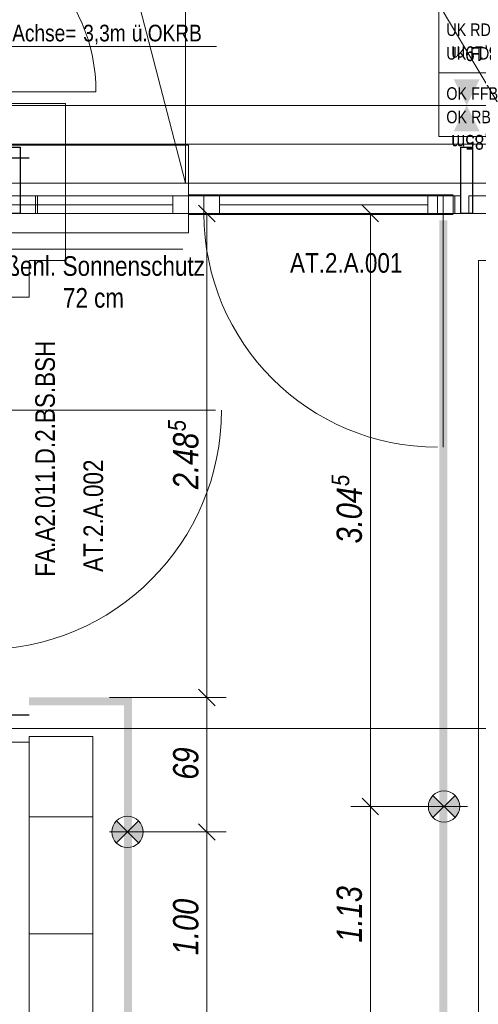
# Model space of a CAD drawing. Extents: x -634 to 300, y 62 to 1102.
# Tile 36 of 125: x -476 to -429, y 513 to 614. Entities that reach past the tile are written whole.
import ezdxf
from ezdxf.lldxf.tags import DXFTag

# ---------------------------------------------------------------- set-up
doc = ezdxf.new("R2010")
doc.units = 0
doc.layers.get('0').update_dxf_attribs({"lineweight": 13})
for name, color, linetype, lineweight, true_color in [('00_ E_ST_Handlaufleuchte', 7, 'Continuous', 13, 0xb2b200), ('00_E_ST_Handlaufleuchte_Bem', 7, 'Continuous', 5, 0x7d7d00), ('00_E_ST_Handlaufleuchte_Kabel', 3, 'Continuous', 18, 0x00ff00), ('00_E_ST_Handlaufleuchte–Handlauf-Position', 7, 'Continuous', 5, 0x0000b2), ('30 -33 Aussenwände- 7 Fassade_ Elemente', 7, 'Continuous', 9, 0x00aacc), ('30 -34 Innenwände- 11 Durchbruch', 4, 'Continuous', 9, 0x00ffff), ('30 -34 Innenwände- 4 Türen_Fenster', 9, 'Continuous', 15, 0x808080), ('30 -35 Decken- 1 Konstruktion-Träger- Stahlbeton', 7, 'Continuous', 13, 0x33aa00), ('60- 61 allgemeine Ausstattung- 4 Terrassen', 9, 'Continuous', 9, 0x808080), ('70 -72 Beschriftung- 1 Beschriftung allgemein', 7, 'Continuous', 9, 0xff6633), ('70 -75 Raumstempel- 1 Raumstempel-A06CPVZWL0', 1, 'Continuous', 50, 0xff0000), ('70 -76 Bemaßung- 2 Allgemein', 9, 'Continuous', 5, 0x808080)]:
    doc.layers.add(name, color=color, linetype=linetype, lineweight=lineweight, true_color=true_color)
doc.layers.add('30 -33 Aussenwände- 8 Sonnenschutz', color=7, linetype='Continuous', lineweight=9)
doc.layers.add('70 -71 Achsen- 1 Gebäudeachsen', color=7, linetype='STRICHPUNKT2-A06CPW00L0', lineweight=18)
doc.styles.get("Standard").update_dxf_attribs({"font": 'ARIALN.TTF'})
tags = doc.linetypes.add('grob-A06CPVZVL0', pattern=[14, 3, -8, 3]).pattern_tags.tags
tags[8:9] = [DXFTag(74, 4), DXFTag(75, 0), DXFTag(340, '0'), DXFTag(46, 0.0), DXFTag(50, 0.0), DXFTag(44, 0.0), DXFTag(45, 0.0)]
tags[6:7] = [DXFTag(74, 4), DXFTag(75, 0), DXFTag(340, '0'), DXFTag(46, 0.0), DXFTag(50, 0.0), DXFTag(44, 0.0), DXFTag(45, 0.0)]
tags[4:5] = [DXFTag(74, 4), DXFTag(75, 0), DXFTag(340, '0'), DXFTag(46, 0.0), DXFTag(50, 0.0), DXFTag(44, 0.0), DXFTag(45, 0.0)]
tags = doc.linetypes.add('STRICHPUNKT2-A06CPW00L0', pattern=[12.7, 6.35, -3.175, 0, -3.175]).pattern_tags.tags
tags[10:11] = [DXFTag(74, 4), DXFTag(75, 0), DXFTag(340, '0'), DXFTag(46, 0.0), DXFTag(50, 0.0), DXFTag(44, 0.0), DXFTag(45, 0.0)]
tags[8:9] = [DXFTag(74, 4), DXFTag(75, 0), DXFTag(340, '0'), DXFTag(46, 0.0), DXFTag(50, 0.0), DXFTag(44, 0.0), DXFTag(45, 0.0)]
tags[6:7] = [DXFTag(74, 4), DXFTag(75, 0), DXFTag(340, '0'), DXFTag(46, 0.0), DXFTag(50, 0.0), DXFTag(44, 0.0), DXFTag(45, 0.0)]
tags[4:5] = [DXFTag(74, 4), DXFTag(75, 0), DXFTag(340, '0'), DXFTag(46, 0.0), DXFTag(50, 0.0), DXFTag(44, 0.0), DXFTag(45, 0.0)]

# ---------------------------------------------------------------- blocks, each defined once
blk = doc.blocks.new('Referenz-A06CPW02L0')
at = {"layer": '30 -33 Aussenwände- 7 Fassade_ Elemente', "color": 0, "linetype": 'Continuous', "ltscale": 0.13}
for p, q in [((-471.35, 605.08), (-491.23, 605.08)), ((-471.35, 588.94), (-471.35, 605.08)), ((-475.99, 593.78), (-475.99, 595.58)), ((-475.99, 595.58), (-471.35, 595.58)), ((-474.23, 595.58), (-458.73, 595.58)), ((-474.23, 593.78), (-474.23, 595.58)), ((-458.73, 595.58), (-457.13, 595.58)), ((-458.73, 593.78), (-458.73, 595.58)), ((-457.13, 595.58), (-433.13, 595.58)), ((-457.13, 593.78), (-457.13, 595.58)), ((-457.13, 595.58), (-457.13, 593.78)), ((-433.13, 595.58), (-433.13, 593.78)), ((-433.13, 595.58), (-431.53, 595.58)), ((-433.13, 593.78), (-433.13, 595.58)), ((-431.53, 595.58), (-431.53, 593.78)), ((-471.35, 593.78), (-475.99, 593.78)), ((-458.73, 593.78), (-474.23, 593.78)), ((-457.13, 593.78), (-458.73, 593.78)), ((-433.13, 593.78), (-457.13, 593.78)), ((-431.53, 593.78), (-433.13, 593.78)), ((-475.09, 585.2), (-475.09, 588.94)), ((-475.09, 588.94), (-471.35, 588.94)), ((-491.23, 585.2), (-475.09, 585.2)), ((-475.09, 539.48), (-479.93, 539.48)), ((-475.09, 377.28), (-475.09, 539.48))]:
    blk.add_line(p, q, dxfattribs=at)
at = {"layer": '30 -33 Aussenwände- 7 Fassade_ Elemente', "color": 0}
for p, q in [((-458.73, 600.78), (-479.93, 600.78)), ((-458.73, 595.58), (-458.73, 600.78)), ((-478.33, 595.58), (-460.33, 595.58)), ((-460.33, 595.58), (-460.33, 593.78)), ((-460.33, 595.58), (-458.73, 595.58)), ((-458.73, 595.58), (-458.73, 593.78)), ((-478.33, 594.68), (-460.33, 594.68)), ((-460.33, 593.78), (-478.33, 593.78)), ((-458.73, 593.78), (-460.33, 593.78)), ((-458.73, 593.78), (-458.73, 591.78)), ((-458.73, 591.78), (-479.93, 591.78))]:
    blk.add_line(p, q, dxfattribs=at)
at = {"layer": '30 -33 Aussenwände- 7 Fassade_ Elemente', "color": 0, "linetype": 'Continuous', "lineweight": 25, "ltscale": 0.25}
for p, q in [((-477.23, 600.58), (-476.03, 600.58)), ((-476.03, 600.58), (-476.03, 593.78)), ((-430.73, 600.58), (-429.53, 600.58)), ((-430.73, 593.78), (-430.73, 600.58)), ((-429.53, 600.58), (-429.53, 593.78)), ((-479.93, 599.48), (-475.09, 599.48)), ((-476.03, 593.78), (-477.23, 593.78)), ((-429.53, 593.78), (-430.73, 593.78)), ((-479.93, 542.28), (-475.09, 542.28))]:
    blk.add_line(p, q, dxfattribs=at)
at = {"layer": '30 -33 Aussenwände- 7 Fassade_ Elemente', "color": 0, "linetype": 'Continuous', "lineweight": 18, "ltscale": 0.18}
for p, q in [((-476.03, 595.58), (-474.23, 595.58)), ((-476.03, 593.78), (-476.03, 595.58)), ((-476.03, 593.78), (-476.03, 595.58)), ((-476.03, 595.58), (-474.43, 595.58)), ((-474.43, 595.58), (-474.43, 593.78)), ((-474.23, 595.58), (-474.23, 593.78)), ((-460.33, 595.58), (-458.73, 595.58)), ((-460.33, 593.78), (-460.33, 595.58)), ((-458.73, 595.58), (-431.33, 595.58)), ((-458.73, 593.78), (-458.73, 595.58)), ((-458.73, 595.58), (-457.13, 595.58)), ((-458.73, 593.78), (-458.73, 595.58)), ((-458.73, 595.58), (-458.73, 593.78)), ((-457.13, 595.58), (-457.13, 593.78)), ((-457.13, 595.58), (-455.53, 595.58)), ((-457.13, 593.78), (-457.13, 595.58)), ((-455.53, 595.58), (-455.53, 593.78)), ((-434.13, 595.58), (-432.53, 595.58)), ((-434.13, 593.78), (-434.13, 595.58)), ((-432.53, 595.58), (-432.53, 593.78)), ((-432.53, 595.58), (-430.73, 595.58)), ((-432.53, 593.78), (-432.53, 595.58)), ((-431.33, 595.58), (-431.33, 593.78)), ((-430.73, 595.58), (-430.73, 593.78)), ((-429.91, 595.58), (-428.11, 595.58)), ((-429.91, 593.78), (-429.91, 595.58)), ((-471.35, 594.68), (-474.39, 594.68)), ((-474.23, 594.68), (-460.33, 594.68)), ((-434.13, 594.68), (-455.53, 594.68)), ((-474.23, 593.78), (-476.03, 593.78)), ((-474.43, 593.78), (-476.03, 593.78)), ((-458.73, 593.78), (-460.33, 593.78)), ((-431.33, 593.78), (-458.73, 593.78)), ((-457.13, 593.78), (-458.73, 593.78)), ((-455.53, 593.78), (-457.13, 593.78)), ((-432.53, 593.78), (-434.13, 593.78)), ((-430.73, 593.78), (-432.53, 593.78)), ((-428.11, 593.78), (-429.91, 593.78))]:
    blk.add_line(p, q, dxfattribs=at)
at = {"layer": '30 -33 Aussenwände- 7 Fassade_ Elemente', "color": 0, "linetype": 'grob-A06CPVZVL0', "ltscale": 0.13}
for p, q in [((-458.73, 595.68), (-431.53, 595.68)), ((-458.73, 593.68), (-431.53, 593.68)), ((-433.13, 593.78), (-457.13, 593.78)), ((-432.53, 569.78), (-432.53, 593.78)), ((-323.03, 588.94), (-428.93, 588.94)), ((-428.93, 588.94), (-428.93, 510.28)), ((-428.93, 588.94), (-428.93, 371.88)), ((-455.93, 573.58), (-479.93, 573.58)), ((-468.53, 540.08), (-475.09, 540.08)), ((-468.53, 510.28), (-468.53, 540.08))]:
    blk.add_line(p, q, dxfattribs=at)
for centre, major_axis in [((-433.13, 593.78), (-24, 0)), ((-479.93, 573.58), (0, -24.6))]:
    blk.add_ellipse(centre, major_axis=major_axis, ratio=1, start_param=0, end_param=1.570796, dxfattribs=at)
at = {"layer": '30 -33 Aussenwände- 8 Sonnenschutz', "color": 0, "linetype": 'Continuous', "ltscale": 0.13}
blk.add_line((-459.29, 590.13), (-478.53, 590.13), dxfattribs=at)
at = {"layer": '30 -34 Innenwände- 11 Durchbruch', "color": 0, "linetype": 'Continuous', "ltscale": 0.13}
blk.add_line((-476.9, 610.92), (-455.83, 610.92), dxfattribs=at)
at = {"layer": '30 -34 Innenwände- 4 Türen_Fenster', "color": 0, "linetype": 'grob-A06CPVZVL0', "ltscale": 0.15}
blk.add_line((-486.23, 606.28), (-468.23, 606.28), dxfattribs=at)
blk.add_ellipse((-486.23, 606.28), major_axis=(18, 0), ratio=1, start_param=0, end_param=1.570796, dxfattribs=at)
at = {"layer": '30 -35 Decken- 1 Konstruktion-Träger- Stahlbeton', "color": 0, "linetype": 'grob-A06CPVZVL0', "lineweight": -2, "ltscale": 0.13}
for p, q in [((-483.03, 604.88), (3.97, 604.88)), ((-483.03, 596.88), (3.97, 596.88))]:
    blk.add_line(p, q, dxfattribs=at)
at = {"layer": '60- 61 allgemeine Ausstattung- 4 Terrassen', "color": 0}
for p, q in [((-468.53, 540.08), (-475.09, 540.08)), ((-475.09, 540.08), (-475.09, 377.28)), ((-468.53, 364.28), (-468.53, 540.08)), ((-475.09, 531.82), (-468.53, 531.82)), ((-475.09, 519.82), (-468.53, 519.82))]:
    blk.add_line(p, q, dxfattribs=at)
at = {"layer": '60- 61 allgemeine Ausstattung- 4 Terrassen', "color": 0, "linetype": 'grob-A06CPVZVL0', "ltscale": 0.13}
for p, q in [((-468.53, 540.08), (-475.09, 540.08)), ((-468.53, 510.28), (-468.53, 540.08))]:
    blk.add_line(p, q, dxfattribs=at)
at = {"layer": '70 -71 Achsen- 1 Gebäudeachsen', "color": 0, "linetype": 'STRICHPUNKT2-A06CPW00L0', "ltscale": 0.18}
for p, q in [((-554.53, 600.88), (92.91, 600.88)), ((-554.53, 540.88), (92.91, 540.88))]:
    blk.add_line(p, q, dxfattribs=at)
at = {"layer": '70 -72 Beschriftung- 1 Beschriftung allgemein', "color": 0, "linetype": 'grob-A06CPVZVL0', "ltscale": 0.13}
for p, q in [((-459.03, 596.88), (-491.03, 720.88)), ((-422.03, 596.88), (-459.03, 658.88)), ((-459.03, 596.88), (-459.03, 637.18))]:
    blk.add_line(p, q, dxfattribs=at)
at = {"layer": '70 -72 Beschriftung- 1 Beschriftung allgemein', "color": 0, "linetype": 'Continuous', "ltscale": 0.13}
blk.add_line((-430.13, 593.78), (-380.13, 593.78), dxfattribs=at)
at = {"layer": '70 -75 Raumstempel- 1 Raumstempel-A06CPVZWL0', "color": 0, "lineweight": 9}
for p, q in [((-432.98, 627.83), (-432.98, 601.69)), ((-432.98, 608.22), (-411.26, 608.22)), ((-396.66, 601.69), (-432.98, 601.69))]:
    blk.add_line(p, q, dxfattribs=at)
at = {"layer": '70 -76 Bemaßung- 2 Allgemein', "color": 0, "lineweight": 0}
for points in [[(-431.47, 607.55), (-430.13, 604.88), (-428.79, 607.55)], [(-431.47, 602.21), (-430.13, 604.88), (-428.79, 602.21)]]:
    blk.add_solid(points, dxfattribs=at)
at = {"layer": '30 -33 Aussenwände- 8 Sonnenschutz', "color": 0, "linetype": 'Continuous', "ltscale": 0.13, "char_height": 2.0138, "attachment_point": 1}
for s, insert in [('{\\fArial Narrow;außenl.}', (-480.01, 589.39)), ('{\\fArial Narrow;Sonnenschutz}', (-471.65, 589.39)), ('{\\fArial Narrow;72}', (-471.61, 586.12)), ('{\\fArial Narrow;cm}', (-468.42, 586.12))]:
    blk.add_mtext(s, dxfattribs=dict(at, insert=insert))
at = {"layer": '30 -34 Innenwände- 11 Durchbruch', "color": 0, "linetype": 'ByBlock', "ltscale": 0.13, "char_height": 1.7117, "attachment_point": 1}
for s, insert in [('{\\fArial Narrow;Achse=}', (-476.83, 613.16)), ('{\\fArial Narrow;3,3m}', (-469.53, 613.16)), ('{\\fArial Narrow;ü.OKRB}', (-464.54, 613.16))]:
    blk.add_mtext(s, dxfattribs=dict(at, insert=insert))
at = {"layer": '70 -72 Beschriftung- 1 Beschriftung allgemein', "color": 0, "linetype": 'Continuous', "ltscale": 0.13, "insert": (-448.28, 589.71), "char_height": 2.0138, "attachment_point": 1}
blk.add_mtext('{\\fArial Narrow;AT.2.A.001}', dxfattribs=at)
at = {"layer": '70 -72 Beschriftung- 1 Beschriftung allgemein', "color": 0, "linetype": 'Continuous', "ltscale": 0.13, "char_height": 2.0138, "attachment_point": 1, "rotation": 90}
for s, insert in [('{\\fArial Narrow;FA.A2.011.D.2.BS.BSH}', (-474.46, 556.48)), ('{\\fArial Narrow;AT.2.A.002}', (-469.51, 556.97))]:
    blk.add_mtext(s, dxfattribs=dict(at, insert=insert))
at = {"layer": '70 -75 Raumstempel- 1 Raumstempel-A06CPVZWL0', "color": 0, "linetype": 'Continuous', "ltscale": 0.5, "char_height": 1.2838, "attachment_point": 1, "rotation": 0}
for s, insert in [('{\\fArial Narrow;UK RD}', (-432.22, 613.29)), ('{\\fArial Narrow;UK FD}', (-432.22, 610.86)), ('{\\fArial Narrow;OK FFB}', (-432.22, 606.74)), ('{\\fArial Narrow;OK RB}', (-432.22, 604.33))]:
    blk.add_mtext(s, dxfattribs=dict(at, insert=insert))
at = {"layer": '70 -76 Bemaßung- 2 Allgemein', "color": 0, "linetype": 'Continuous', "ltscale": 0.13, "char_height": 1.5103, "attachment_point": 1, "rotation": 180}
for s, insert in [('{\\fArial Narrow;UK RD +12,24m/3,19m}', (-413.78, 609.43)), ('{\\fArial Narrow;UK UZ +11,90m/2,85m}', (-413.97, 600.33))]:
    blk.add_mtext(s, dxfattribs=dict(at, insert=insert))
blk = doc.blocks.new('Blockreferenz-A06CPW0GL0')
at = {"lineweight": -2}
for points in [[(-466.13, 531.41), (-464.99, 530.27), (-466.13, 529.14), (-466.39, 529.47), (-466.55, 529.86), (-466.6, 530.27), (-466.55, 530.69), (-466.39, 531.08)], [(-464.99, 530.27), (-463.86, 531.41), (-463.6, 531.08), (-463.44, 530.69), (-463.39, 530.27), (-463.44, 529.86), (-463.6, 529.47), (-463.86, 529.14)]]:
    blk.add_hatch(color=0, dxfattribs=at).paths.add_polyline_path(points)
at = {"color": 0, "lineweight": -2}
for p, q in [((-466.13, 529.14), (-463.86, 531.41)), ((-466.13, 531.41), (-463.86, 529.14))]:
    blk.add_line(p, q, dxfattribs=at)
blk.add_circle((-464.99, 530.27), 1.61, dxfattribs=at)
blk = doc.blocks.new('Blockreferenz-A06CPW0ML0')
at = {"lineweight": -2}
for points in [[(-433.6, 534.02), (-432.46, 532.88), (-433.6, 531.75), (-433.85, 532.08), (-434.01, 532.47), (-434.07, 532.88), (-434.01, 533.3), (-433.85, 533.69)], [(-432.46, 532.88), (-431.32, 534.02), (-431.07, 533.69), (-430.91, 533.3), (-430.85, 532.88), (-430.91, 532.47), (-431.07, 532.08), (-431.32, 531.75)]]:
    blk.add_hatch(color=0, dxfattribs=at).paths.add_polyline_path(points)
at = {"color": 0, "lineweight": -2}
for p, q in [((-433.6, 531.75), (-431.32, 534.02)), ((-433.6, 534.02), (-431.32, 531.75))]:
    blk.add_line(p, q, dxfattribs=at)
blk.add_circle((-432.46, 532.88), 1.61, dxfattribs=at)
blk = doc.blocks.new('Polygon-A06CPW1EL0')
at = {"color": 0, "linetype": 'ByBlock', "lineweight": -2, "ltscale": 0.13}
blk.add_solid([(-432.13, 364.28), (-432.93, 364.28), (-432.13, 593.08), (-432.93, 593.08)], dxfattribs=at)
blk = doc.blocks.new('Polygon-A06CPW1GL0')
at = {"linetype": 'ByBlock', "lineweight": -2, "ltscale": 0.13}
blk.add_hatch(color=0, dxfattribs=at).paths.add_polyline_path([(-465.33, 364.28), (-465.33, 543.28), (-475.09, 543.28), (-475.09, 544.08), (-464.53, 544.08), (-464.53, 364.28)])
blk = doc.blocks.new('Maß-A06CPW1SL0')
at = {"color": 0, "linetype": 'ByBlock', "lineweight": -2, "ltscale": 0.13}
for p, q in [((-457.68, 531.12), (-455.98, 529.42)), ((-454.83, 530.27), (-466.83, 530.27)), ((-456.83, 510.28), (-456.83, 530.27)), ((-457.68, 511.13), (-455.98, 509.43)), ((-454.83, 510.28), (-466.83, 510.28))]:
    blk.add_line(p, q, dxfattribs=at)
at = {"color": 0, "linetype": 'ByBlock', "lineweight": -2, "ltscale": 0.13, "insert": (-460.3, 517.61), "char_height": 2.6, "attachment_point": 1, "rotation": 90}
blk.add_mtext('{\\fArial Narrow|b0|i1;1.00}', dxfattribs=at)
blk = doc.blocks.new('Maß-A06CPW1UL0')
at = {"color": 0, "linetype": 'ByBlock', "lineweight": -2, "ltscale": 0.13}
for p, q in [((-454.83, 544.08), (-466.83, 544.08)), ((-457.68, 544.93), (-455.98, 543.23)), ((-456.83, 530.27), (-456.83, 544.08)), ((-457.68, 531.12), (-455.98, 529.42)), ((-454.83, 530.27), (-466.83, 530.27))]:
    blk.add_line(p, q, dxfattribs=at)
at = {"color": 0, "linetype": 'ByBlock', "lineweight": -2, "ltscale": 0.13, "insert": (-460.3, 535.64), "char_height": 2.6, "attachment_point": 1, "rotation": 90}
blk.add_mtext('{\\fArial Narrow|b0|i1;69}', dxfattribs=at)
blk = doc.blocks.new('Maß-A06CPW20L0')
at = {"color": 0, "linetype": 'ByBlock', "lineweight": -2, "ltscale": 0.13}
for p, q in [((-442.03, 532.88), (-430.03, 532.88)), ((-440.88, 533.73), (-439.18, 532.03)), ((-440.03, 510.28), (-440.03, 532.88)), ((-440.88, 511.13), (-439.18, 509.43)), ((-442.03, 510.28), (-430.03, 510.28))]:
    blk.add_line(p, q, dxfattribs=at)
at = {"color": 0, "linetype": 'ByBlock', "lineweight": -2, "ltscale": 0.13, "insert": (-443.5, 518.91), "char_height": 2.6, "attachment_point": 1, "rotation": 90}
blk.add_mtext('{\\fArial Narrow|b0|i1;1.13}', dxfattribs=at)
blk = doc.blocks.new('Maß-A06CPW22L0')
at = {"color": 0, "linetype": 'ByBlock', "lineweight": -2, "ltscale": 0.13}
for p, q in [((-440.88, 594.63), (-439.18, 592.93)), ((-442.03, 593.78), (-430.03, 593.78)), ((-440.03, 532.88), (-440.03, 593.78)), ((-442.03, 532.88), (-430.03, 532.88)), ((-440.88, 533.73), (-439.18, 532.03))]:
    blk.add_line(p, q, dxfattribs=at)
at = {"color": 0, "linetype": 'ByBlock', "lineweight": -2, "ltscale": 0.13, "attachment_point": 1, "rotation": 90}
for s, insert, char_height in [('{\\fArial Narrow|b0|i1;5}', (-444.02, 565.78), 1.82), ('{\\fArial Narrow|b0|i1;3.04}', (-443.5, 559.89), 2.6)]:
    blk.add_mtext(s, dxfattribs=dict(at, insert=insert, char_height=char_height))
blk = doc.blocks.new('Maß-A06CPW24L0')
at = {"color": 0, "linetype": 'ByBlock', "lineweight": -2, "ltscale": 0.13}
for p, q in [((-457.68, 594.63), (-455.98, 592.93)), ((-454.83, 593.78), (-466.83, 593.78)), ((-456.83, 544.08), (-456.83, 593.78)), ((-454.83, 544.08), (-466.83, 544.08)), ((-457.68, 544.93), (-455.98, 543.23))]:
    blk.add_line(p, q, dxfattribs=at)
at = {"color": 0, "linetype": 'ByBlock', "lineweight": -2, "ltscale": 0.13, "attachment_point": 1, "rotation": 90}
for s, insert, char_height in [('{\\fArial Narrow|b0|i1;5}', (-460.82, 571.41), 1.82), ('{\\fArial Narrow|b0|i1;2.48}', (-460.3, 565.47), 2.6)]:
    blk.add_mtext(s, dxfattribs=dict(at, insert=insert, char_height=char_height))
blk = doc.blocks.new('Polylinie-A06CPW2CL0')
at = {"color": 0, "linetype": 'ByBlock', "lineweight": -2, "ltscale": 0.18}
blk.add_solid([(-465.09, 530.27), (-464.89, 530.27), (-465.09, 510.28), (-464.89, 510.28)], dxfattribs=at)
blk = doc.blocks.new('Polylinie-A06CPW2GL0')
at = {"color": 0, "linetype": 'ByBlock', "lineweight": -2, "ltscale": 0.18}
blk.add_solid([(-432.63, 532.88), (-432.43, 532.88), (-432.63, 510.28), (-432.43, 510.28)], dxfattribs=at)

msp = doc.modelspace()

# ---------------------------------------------------------------- block references
at = {"color": 8, "lineweight": 13, "ltscale": 0.13, "true_color": 0x808080}
msp.add_blockref('Referenz-A06CPW02L0', (0, 0), dxfattribs=at)
at = {"layer": '00_ E_ST_Handlaufleuchte', "ltscale": 0.13}
for name in ['Blockreferenz-A06CPW0ML0', 'Blockreferenz-A06CPW0GL0']:
    msp.add_blockref(name, (0, 0), dxfattribs=at)
at = {"layer": '00_E_ST_Handlaufleuchte_Bem', "ltscale": 0.13}
for name in ['Maß-A06CPW24L0', 'Maß-A06CPW22L0', 'Maß-A06CPW1UL0', 'Maß-A06CPW20L0', 'Maß-A06CPW1SL0']:
    msp.add_blockref(name, (0, 0), dxfattribs=at)
at = {"layer": '00_E_ST_Handlaufleuchte_Kabel', "ltscale": 0.18}
for name in ['Polylinie-A06CPW2GL0', 'Polylinie-A06CPW2CL0']:
    msp.add_blockref(name, (0, 0), dxfattribs=at)
at = {"layer": '00_E_ST_Handlaufleuchte–Handlauf-Position', "ltscale": 0.13}
for name in ['Polygon-A06CPW1EL0', 'Polygon-A06CPW1GL0']:
    msp.add_blockref(name, (0, 0), dxfattribs=at)

doc.saveas('drawing.dxf')
